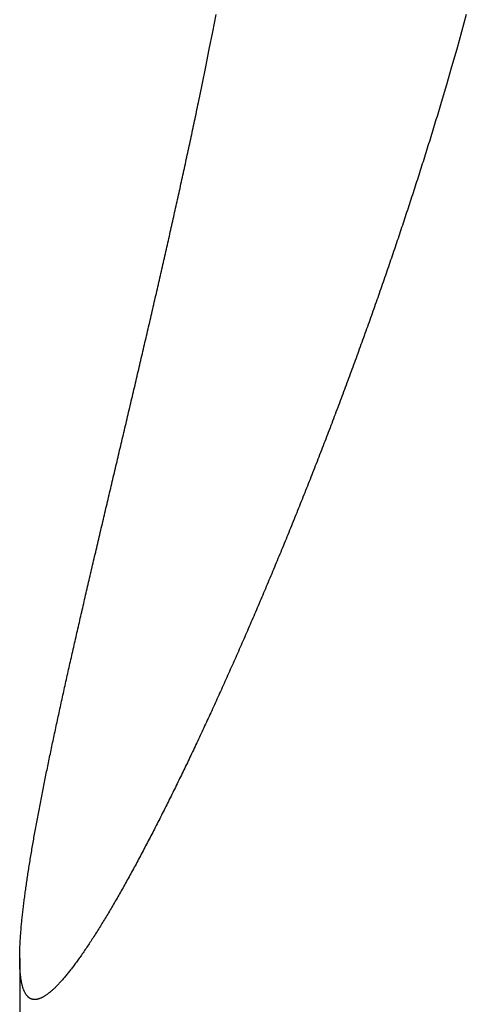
# Model space of a CAD drawing. Extents: x 987 to 2641, y 1244 to 2490.
# Tile 46 of 138: x 1938 to 1971, y 1781 to 1854. Entities that reach past the tile are written whole.
import ezdxf

# ---------------------------------------------------------------- set-up
doc = ezdxf.new("R2010")
doc.units = 0
doc.layers.add('KF_GRAVIS_8_DIM', color=1, linetype='CONTINUOUS')
doc.layers.add('KF_GRAVIS_8_LEFT', color=7, linetype='CONTINUOUS')

# ---------------------------------------------------------------- blocks, each defined once
blk = doc.blocks.new('*U13')
at = {"layer": 'KF_GRAVIS_8_LEFT'}
blk.add_line((-115.2643, -361.0981), (-115.2643, -370.3975), dxfattribs=at)
for points in [[(-102.14, -298.269, 0), (-101.867, -296.952, 0), (-101.601, -295.647, 0), (-101.343, -294.353, 0), (-101.092, -293.07, 0), (-100.848, -291.797, 0)], [(-82.473, -291.797, 0), (-82.8215, -293.07, 0), (-83.1801, -294.353, 0), (-83.549, -295.647, 0), (-83.9283, -296.952, 0), (-84.3182, -298.269, 0)], [(-114.162, -364.136, 0), (-114.191, -364.135, 0), (-114.221, -364.134, 0), (-114.249, -364.131, 0), (-114.278, -364.127, 0), (-114.306, -364.122, 0), (-114.333, -364.116, 0), (-114.36, -364.108, 0), (-114.387, -364.1, 0), (-114.413, -364.09, 0), (-114.439, -364.08, 0), (-114.465, -364.068, 0), (-114.49, -364.055, 0), (-114.515, -364.041, 0), (-114.539, -364.026, 0), (-114.563, -364.01, 0), (-114.586, -363.993, 0), (-114.609, -363.975, 0), (-114.632, -363.955, 0), (-114.654, -363.935, 0), (-114.676, -363.913, 0), (-114.697, -363.891, 0), (-114.718, -363.867, 0), (-114.739, -363.843, 0), (-114.759, -363.817, 0), (-114.778, -363.79, 0), (-114.798, -363.762, 0), (-114.817, -363.733, 0), (-114.835, -363.703, 0), (-114.853, -363.672, 0), (-114.871, -363.64, 0), (-114.889, -363.607, 0), (-114.905, -363.573, 0), (-114.922, -363.538, 0), (-114.938, -363.501, 0), (-114.954, -363.464, 0), (-114.969, -363.426, 0), (-114.984, -363.387, 0), (-114.999, -363.346, 0), (-115.013, -363.305, 0), (-115.026, -363.263, 0), (-115.04, -363.219, 0), (-115.053, -363.175, 0), (-115.065, -363.13, 0), (-115.077, -363.083, 0), (-115.089, -363.036, 0), (-115.101, -362.987, 0), (-115.111, -362.938, 0), (-115.122, -362.888, 0), (-115.132, -362.836, 0), (-115.142, -362.784, 0), (-115.151, -362.731, 0), (-115.16, -362.676, 0), (-115.169, -362.621, 0), (-115.177, -362.565, 0), (-115.185, -362.508, 0), (-115.192, -362.45, 0), (-115.2, -362.391, 0), (-115.206, -362.331, 0), (-115.213, -362.27, 0), (-115.219, -362.208, 0), (-115.224, -362.145, 0), (-115.229, -362.082, 0), (-115.234, -362.017, 0), (-115.239, -361.951, 0), (-115.243, -361.885, 0), (-115.246, -361.818, 0), (-115.25, -361.75, 0), (-115.253, -361.681, 0), (-115.255, -361.611, 0), (-115.258, -361.54, 0), (-115.26, -361.468, 0), (-115.261, -361.396, 0), (-115.262, -361.322, 0), (-115.263, -361.248, 0), (-115.264, -361.173, 0), (-115.264, -361.097, 0), (-115.264, -361.021, 0), (-115.263, -360.943, 0), (-115.262, -360.865, 0), (-115.261, -360.786, 0), (-115.26, -360.706, 0), (-115.258, -360.625, 0), (-115.256, -360.543, 0), (-115.253, -360.461, 0), (-115.25, -360.378, 0), (-115.247, -360.294, 0), (-115.244, -360.209, 0), (-115.24, -360.124, 0), (-115.235, -360.038, 0), (-115.231, -359.951, 0), (-115.226, -359.863, 0), (-115.221, -359.774, 0), (-115.215, -359.685, 0), (-115.21, -359.595, 0), (-115.204, -359.505, 0), (-115.197, -359.413, 0), (-115.19, -359.321, 0), (-115.183, -359.228, 0), (-115.176, -359.135, 0), (-115.168, -359.041, 0), (-115.16, -358.946, 0), (-115.152, -358.85, 0), (-115.144, -358.754, 0), (-115.135, -358.657, 0), (-115.126, -358.56, 0), (-115.116, -358.461, 0), (-115.106, -358.362, 0), (-115.096, -358.263, 0), (-115.086, -358.163, 0), (-115.075, -358.062, 0), (-115.065, -357.96, 0), (-115.053, -357.858, 0), (-115.042, -357.756, 0), (-115.03, -357.652, 0), (-115.018, -357.548, 0), (-115.006, -357.444, 0), (-114.994, -357.339, 0), (-114.981, -357.233, 0), (-114.968, -357.127, 0), (-114.955, -357.02, 0), (-114.941, -356.913, 0), (-114.927, -356.805, 0), (-114.913, -356.696, 0), (-114.899, -356.587, 0), (-114.884, -356.478, 0), (-114.869, -356.368, 0), (-114.854, -356.257, 0), (-114.839, -356.146, 0), (-114.824, -356.035, 0), (-114.808, -355.923, 0), (-114.792, -355.81, 0), (-114.776, -355.697, 0), (-114.759, -355.583, 0), (-114.742, -355.469, 0), (-114.725, -355.355, 0), (-114.708, -355.24, 0), (-114.691, -355.125, 0), (-114.673, -355.009, 0), (-114.656, -354.893, 0), (-114.638, -354.776, 0), (-114.619, -354.659, 0), (-114.601, -354.541, 0), (-114.582, -354.423, 0), (-114.563, -354.305, 0), (-114.544, -354.186, 0), (-114.525, -354.067, 0), (-114.506, -353.948, 0), (-114.486, -353.828, 0), (-114.466, -353.708, 0), (-114.446, -353.587, 0), (-114.426, -353.466, 0), (-114.406, -353.345, 0), (-114.385, -353.223, 0), (-114.364, -353.101, 0), (-114.343, -352.979, 0), (-114.322, -352.856, 0), (-114.301, -352.733, 0), (-114.279, -352.61, 0), (-114.258, -352.487, 0), (-114.236, -352.363, 0), (-114.214, -352.239, 0), (-114.192, -352.114, 0), (-114.17, -351.99, 0), (-114.147, -351.865, 0), (-114.125, -351.74, 0), (-114.102, -351.615, 0), (-114.079, -351.489, 0), (-114.056, -351.363, 0), (-114.033, -351.237, 0), (-114.01, -351.111, 0), (-113.986, -350.984, 0), (-113.963, -350.858, 0), (-113.939, -350.731, 0), (-113.915, -350.604, 0), (-113.891, -350.477, 0), (-113.867, -350.349, 0), (-113.843, -350.222, 0), (-113.818, -350.094, 0), (-113.794, -349.966, 0), (-113.769, -349.838, 0), (-113.745, -349.71, 0), (-113.72, -349.582, 0), (-113.695, -349.454, 0), (-113.67, -349.325, 0), (-113.645, -349.197, 0), (-113.62, -349.068, 0), (-113.594, -348.94, 0), (-113.569, -348.811, 0), (-113.544, -348.682, 0), (-113.518, -348.553, 0), (-113.492, -348.424, 0), (-113.467, -348.295, 0), (-113.441, -348.166, 0), (-113.415, -348.037, 0), (-113.389, -347.908, 0), (-113.363, -347.779, 0), (-113.337, -347.65, 0), (-113.311, -347.52, 0), (-113.284, -347.391, 0), (-113.258, -347.262, 0), (-113.231, -347.132, 0), (-113.205, -347.002, 0), (-113.178, -346.872, 0), (-113.151, -346.741, 0), (-113.124, -346.61, 0), (-113.097, -346.478, 0), (-113.069, -346.346, 0), (-113.042, -346.214, 0), (-113.014, -346.081, 0), (-112.986, -345.948, 0), (-112.958, -345.814, 0), (-112.93, -345.681, 0), (-112.902, -345.546, 0), (-112.874, -345.412, 0), (-112.845, -345.277, 0), (-112.817, -345.141, 0), (-112.788, -345.006, 0), (-112.759, -344.87, 0), (-112.73, -344.733, 0), (-112.701, -344.597, 0), (-112.671, -344.46, 0), (-112.642, -344.322, 0), (-112.612, -344.184, 0), (-112.583, -344.046, 0), (-112.553, -343.908, 0), (-112.523, -343.769, 0), (-112.493, -343.63, 0), (-112.463, -343.49, 0), (-112.432, -343.351, 0), (-112.402, -343.211, 0), (-112.372, -343.07, 0), (-112.341, -342.929, 0), (-112.31, -342.788, 0), (-112.279, -342.647, 0), (-112.248, -342.505, 0), (-112.217, -342.363, 0), (-112.186, -342.221, 0), (-112.154, -342.078, 0), (-112.123, -341.935, 0), (-112.091, -341.792, 0), (-112.06, -341.648, 0), (-112.028, -341.504, 0), (-111.996, -341.36, 0), (-111.964, -341.215, 0), (-111.932, -341.071, 0), (-111.899, -340.925, 0), (-111.867, -340.78, 0), (-111.834, -340.634, 0), (-111.802, -340.488, 0), (-111.769, -340.342, 0), (-111.736, -340.195, 0), (-111.703, -340.049, 0), (-111.67, -339.901, 0), (-111.637, -339.754, 0), (-111.604, -339.606, 0), (-111.571, -339.458, 0), (-111.537, -339.31, 0), (-111.504, -339.162, 0), (-111.47, -339.013, 0), (-111.437, -338.864, 0), (-111.403, -338.715, 0), (-111.369, -338.565, 0), (-111.335, -338.415, 0), (-111.301, -338.265, 0), (-111.267, -338.115, 0), (-111.232, -337.964, 0), (-111.198, -337.813, 0), (-111.164, -337.662, 0), (-111.129, -337.511, 0), (-111.095, -337.359, 0), (-111.06, -337.207, 0), (-111.025, -337.055, 0), (-110.99, -336.903, 0), (-110.955, -336.75, 0), (-110.92, -336.598, 0), (-110.885, -336.445, 0), (-110.85, -336.291, 0), (-110.815, -336.138, 0), (-110.779, -335.984, 0), (-110.744, -335.83, 0), (-110.708, -335.676, 0), (-110.673, -335.522, 0), (-110.637, -335.367, 0), (-110.601, -335.212, 0), (-110.565, -335.057, 0), (-110.529, -334.902, 0), (-110.494, -334.747, 0), (-110.457, -334.591, 0), (-110.421, -334.435, 0), (-110.385, -334.279, 0), (-110.349, -334.123, 0), (-110.313, -333.966, 0), (-110.276, -333.81, 0), (-110.24, -333.653, 0), (-110.203, -333.496, 0), (-110.167, -333.339, 0), (-110.13, -333.181, 0), (-110.093, -333.024, 0), (-110.056, -332.866, 0), (-110.02, -332.708, 0), (-109.983, -332.55, 0), (-109.946, -332.391, 0), (-109.909, -332.233, 0), (-109.872, -332.074, 0), (-109.834, -331.915, 0), (-109.797, -331.756, 0), (-109.76, -331.597, 0), (-109.723, -331.438, 0), (-109.685, -331.278, 0), (-109.648, -331.119, 0), (-109.61, -330.959, 0), (-109.573, -330.799, 0), (-109.535, -330.639, 0), (-109.498, -330.478, 0), (-109.46, -330.318, 0), (-109.422, -330.157, 0), (-109.385, -329.997, 0), (-109.347, -329.836, 0), (-109.309, -329.675, 0), (-109.271, -329.514, 0), (-109.233, -329.352, 0), (-109.195, -329.191, 0), (-109.157, -329.029, 0), (-109.119, -328.868, 0), (-109.081, -328.706, 0), (-109.043, -328.544, 0), (-109.005, -328.382, 0), (-108.966, -328.22, 0), (-108.928, -328.057, 0), (-108.89, -327.895, 0), (-108.852, -327.732, 0), (-108.813, -327.57, 0), (-108.775, -327.407, 0), (-108.736, -327.244, 0), (-108.698, -327.081, 0), (-108.659, -326.918, 0), (-108.621, -326.755, 0), (-108.582, -326.592, 0), (-108.544, -326.428, 0), (-108.505, -326.265, 0), (-108.467, -326.101, 0), (-108.428, -325.937, 0), (-108.39, -325.774, 0), (-108.351, -325.61, 0), (-108.312, -325.446, 0), (-108.273, -325.282, 0), (-108.235, -325.118, 0), (-108.196, -324.954, 0), (-108.157, -324.79, 0), (-108.119, -324.625, 0), (-108.08, -324.461, 0), (-108.041, -324.296, 0), (-108.002, -324.132, 0), (-107.963, -323.967, 0), (-107.925, -323.803, 0), (-107.886, -323.638, 0), (-107.847, -323.473, 0), (-107.808, -323.309, 0), (-107.769, -323.144, 0), (-107.73, -322.979, 0), (-107.691, -322.814, 0), (-107.653, -322.649, 0), (-107.614, -322.484, 0), (-107.575, -322.319, 0), (-107.536, -322.154, 0), (-107.497, -321.989, 0), (-107.458, -321.824, 0), (-107.419, -321.659, 0), (-107.38, -321.494, 0), (-107.341, -321.328, 0), (-107.303, -321.163, 0), (-107.264, -320.998, 0), (-107.225, -320.833, 0), (-107.186, -320.667, 0), (-107.147, -320.502, 0), (-107.108, -320.337, 0), (-107.069, -320.171, 0), (-107.031, -320.006, 0), (-106.992, -319.841, 0), (-106.953, -319.676, 0), (-106.914, -319.51, 0), (-106.875, -319.345, 0), (-106.837, -319.18, 0), (-106.798, -319.014, 0), (-106.759, -318.849, 0), (-106.72, -318.684, 0), (-106.682, -318.519, 0), (-106.643, -318.353, 0), (-106.604, -318.188, 0), (-106.566, -318.023, 0), (-106.527, -317.858, 0), (-106.488, -317.693, 0), (-106.45, -317.528, 0), (-106.411, -317.363, 0), (-106.372, -317.197, 0), (-106.334, -317.032, 0), (-106.295, -316.868, 0), (-106.257, -316.703, 0), (-106.219, -316.538, 0), (-106.18, -316.373, 0), (-106.142, -316.208, 0), (-106.103, -316.044, 0), (-106.065, -315.879, 0), (-106.027, -315.714, 0), (-105.988, -315.55, 0), (-105.95, -315.385, 0), (-105.912, -315.221, 0), (-105.874, -315.056, 0), (-105.836, -314.892, 0), (-105.798, -314.728, 0), (-105.759, -314.564, 0), (-105.721, -314.4, 0), (-105.683, -314.236, 0), (-105.645, -314.072, 0), (-105.608, -313.908, 0), (-105.57, -313.744, 0), (-105.532, -313.581, 0), (-105.494, -313.417, 0), (-105.456, -313.254, 0), (-105.419, -313.09, 0), (-105.381, -312.927, 0), (-105.343, -312.764, 0), (-105.306, -312.601, 0), (-105.268, -312.438, 0), (-105.231, -312.275, 0), (-105.194, -312.112, 0), (-105.156, -311.949, 0), (-105.119, -311.787, 0), (-105.082, -311.625, 0), (-105.044, -311.462, 0), (-105.007, -311.3, 0), (-104.97, -311.138, 0), (-104.933, -310.976, 0), (-104.896, -310.814, 0), (-104.859, -310.653, 0), (-104.822, -310.491, 0), (-104.786, -310.33, 0), (-104.749, -310.168, 0), (-104.712, -310.007, 0), (-104.676, -309.846, 0), (-104.639, -309.685, 0), (-104.603, -309.525, 0), (-104.566, -309.364, 0), (-104.53, -309.204, 0), (-104.493, -309.043, 0), (-104.457, -308.883, 0), (-104.421, -308.723, 0), (-104.385, -308.564, 0), (-104.349, -308.404, 0), (-104.313, -308.245, 0), (-104.277, -308.085, 0), (-104.241, -307.926, 0), (-104.206, -307.767, 0), (-104.17, -307.608, 0), (-104.134, -307.45, 0), (-104.099, -307.291, 0), (-104.063, -307.133, 0), (-104.028, -306.974, 0), (-103.992, -306.815, 0), (-103.957, -306.656, 0), (-103.921, -306.496, 0), (-103.886, -306.337, 0), (-103.85, -306.177, 0), (-103.815, -306.017, 0), (-103.779, -305.857, 0), (-103.743, -305.696, 0), (-103.708, -305.535, 0), (-103.672, -305.375, 0), (-103.636, -305.213, 0), (-103.601, -305.052, 0), (-103.565, -304.891, 0), (-103.529, -304.729, 0), (-103.494, -304.567, 0), (-103.458, -304.405, 0), (-103.422, -304.242, 0), (-103.387, -304.08, 0), (-103.351, -303.917, 0), (-103.315, -303.754, 0), (-103.28, -303.591, 0), (-103.244, -303.427, 0), (-103.208, -303.264, 0), (-103.172, -303.1, 0), (-103.137, -302.936, 0), (-103.101, -302.772, 0), (-103.065, -302.608, 0), (-103.03, -302.443, 0), (-102.994, -302.278, 0), (-102.958, -302.113, 0), (-102.923, -301.948, 0), (-102.887, -301.783, 0), (-102.851, -301.617, 0), (-102.816, -301.452, 0), (-102.78, -301.286, 0), (-102.744, -301.12, 0), (-102.709, -300.953, 0), (-102.673, -300.787, 0), (-102.637, -300.62, 0), (-102.602, -300.453, 0), (-102.566, -300.286, 0), (-102.531, -300.119, 0), (-102.495, -299.952, 0), (-102.459, -299.784, 0), (-102.424, -299.617, 0), (-102.388, -299.449, 0), (-102.353, -299.281, 0), (-102.317, -299.113, 0), (-102.282, -298.944, 0), (-102.246, -298.776, 0), (-102.211, -298.607, 0), (-102.175, -298.438, 0), (-102.14, -298.269, 0)], [(-84.3182, -298.269, 0), (-84.3688, -298.438, 0), (-84.4194, -298.607, 0), (-84.4701, -298.776, 0), (-84.5209, -298.944, 0), (-84.5717, -299.113, 0), (-84.6226, -299.281, 0), (-84.6736, -299.449, 0), (-84.7246, -299.617, 0), (-84.7756, -299.784, 0), (-84.8267, -299.952, 0), (-84.8779, -300.119, 0), (-84.9291, -300.286, 0), (-84.9803, -300.453, 0), (-85.0316, -300.62, 0), (-85.083, -300.787, 0), (-85.1344, -300.953, 0), (-85.1858, -301.12, 0), (-85.2373, -301.286, 0), (-85.2889, -301.452, 0), (-85.3405, -301.617, 0), (-85.3921, -301.783, 0), (-85.4438, -301.948, 0), (-85.4955, -302.113, 0), (-85.5472, -302.278, 0), (-85.599, -302.443, 0), (-85.6508, -302.608, 0), (-85.7027, -302.772, 0), (-85.7546, -302.936, 0), (-85.8066, -303.1, 0), (-85.8586, -303.264, 0), (-85.9106, -303.427, 0), (-85.9626, -303.591, 0), (-86.0147, -303.754, 0), (-86.0668, -303.917, 0), (-86.119, -304.08, 0), (-86.1711, -304.242, 0), (-86.2234, -304.405, 0), (-86.2756, -304.567, 0), (-86.3279, -304.729, 0), (-86.3802, -304.891, 0), (-86.4325, -305.052, 0), (-86.4848, -305.213, 0), (-86.5372, -305.375, 0), (-86.5896, -305.535, 0), (-86.642, -305.696, 0), (-86.6945, -305.857, 0), (-86.7469, -306.017, 0), (-86.7994, -306.177, 0), (-86.8519, -306.337, 0), (-86.9044, -306.496, 0), (-86.957, -306.656, 0), (-87.0095, -306.815, 0), (-87.0621, -306.974, 0), (-87.1147, -307.133, 0), (-87.1673, -307.291, 0), (-87.22, -307.45, 0), (-87.2728, -307.608, 0), (-87.3258, -307.767, 0), (-87.3789, -307.926, 0), (-87.4321, -308.085, 0), (-87.4855, -308.245, 0), (-87.5391, -308.404, 0), (-87.5928, -308.564, 0), (-87.6467, -308.723, 0), (-87.7006, -308.883, 0), (-87.7548, -309.043, 0), (-87.8091, -309.204, 0), (-87.8635, -309.364, 0), (-87.9181, -309.525, 0), (-87.9728, -309.685, 0), (-88.0276, -309.846, 0), (-88.0826, -310.007, 0), (-88.1377, -310.168, 0), (-88.193, -310.33, 0), (-88.2484, -310.491, 0), (-88.304, -310.653, 0), (-88.3596, -310.814, 0), (-88.4154, -310.976, 0), (-88.4714, -311.138, 0), (-88.5275, -311.3, 0), (-88.5837, -311.462, 0), (-88.64, -311.625, 0), (-88.6965, -311.787, 0), (-88.7531, -311.949, 0), (-88.8098, -312.112, 0), (-88.8667, -312.275, 0), (-88.9236, -312.438, 0), (-88.9807, -312.601, 0), (-89.038, -312.764, 0), (-89.0953, -312.927, 0), (-89.1528, -313.09, 0), (-89.2104, -313.254, 0), (-89.2681, -313.417, 0), (-89.326, -313.581, 0), (-89.3839, -313.744, 0), (-89.442, -313.908, 0), (-89.5002, -314.072, 0), (-89.5586, -314.236, 0), (-89.617, -314.4, 0), (-89.6755, -314.564, 0), (-89.7342, -314.728, 0), (-89.793, -314.892, 0), (-89.8519, -315.056, 0), (-89.9109, -315.221, 0), (-89.97, -315.385, 0), (-90.0292, -315.55, 0), (-90.0886, -315.714, 0), (-90.148, -315.879, 0), (-90.2076, -316.044, 0), (-90.2673, -316.208, 0), (-90.327, -316.373, 0), (-90.3869, -316.538, 0), (-90.4469, -316.703, 0), (-90.507, -316.868, 0), (-90.5672, -317.032, 0), (-90.6274, -317.197, 0), (-90.6878, -317.363, 0), (-90.7483, -317.528, 0), (-90.8089, -317.693, 0), (-90.8696, -317.858, 0), (-90.9304, -318.023, 0), (-90.9913, -318.188, 0), (-91.0523, -318.353, 0), (-91.1134, -318.519, 0), (-91.1745, -318.684, 0), (-91.2358, -318.849, 0), (-91.2972, -319.014, 0), (-91.3586, -319.18, 0), (-91.4201, -319.345, 0), (-91.4818, -319.51, 0), (-91.5435, -319.676, 0), (-91.6053, -319.841, 0), (-91.6672, -320.006, 0), (-91.7292, -320.171, 0), (-91.7913, -320.337, 0), (-91.8534, -320.502, 0), (-91.9157, -320.667, 0), (-91.978, -320.833, 0), (-92.0404, -320.998, 0), (-92.1029, -321.163, 0), (-92.1655, -321.328, 0), (-92.2281, -321.494, 0), (-92.2909, -321.659, 0), (-92.3537, -321.824, 0), (-92.4166, -321.989, 0), (-92.4795, -322.154, 0), (-92.5426, -322.319, 0), (-92.6057, -322.484, 0), (-92.6689, -322.649, 0), (-92.7322, -322.814, 0), (-92.7955, -322.979, 0), (-92.8589, -323.144, 0), (-92.9224, -323.309, 0), (-92.9859, -323.473, 0), (-93.0496, -323.638, 0), (-93.1133, -323.803, 0), (-93.177, -323.967, 0), (-93.2408, -324.132, 0), (-93.3047, -324.296, 0), (-93.3687, -324.461, 0), (-93.4327, -324.625, 0), (-93.4968, -324.79, 0), (-93.5609, -324.954, 0), (-93.6251, -325.118, 0), (-93.6894, -325.282, 0), (-93.7537, -325.446, 0), (-93.8181, -325.61, 0), (-93.8826, -325.774, 0), (-93.9471, -325.937, 0), (-94.0116, -326.101, 0), (-94.0763, -326.265, 0), (-94.1409, -326.428, 0), (-94.2057, -326.592, 0), (-94.2704, -326.755, 0), (-94.3353, -326.918, 0), (-94.4001, -327.081, 0), (-94.4651, -327.244, 0), (-94.5301, -327.407, 0), (-94.5951, -327.57, 0), (-94.6602, -327.732, 0), (-94.7253, -327.895, 0), (-94.7905, -328.057, 0), (-94.8557, -328.22, 0), (-94.921, -328.382, 0), (-94.9863, -328.544, 0), (-95.0516, -328.706, 0), (-95.117, -328.868, 0), (-95.1824, -329.029, 0), (-95.2479, -329.191, 0), (-95.3134, -329.352, 0), (-95.3789, -329.514, 0), (-95.4445, -329.675, 0), (-95.5101, -329.836, 0), (-95.5757, -329.997, 0), (-95.6414, -330.157, 0), (-95.7071, -330.318, 0), (-95.7728, -330.478, 0), (-95.8386, -330.639, 0), (-95.9044, -330.799, 0), (-95.9702, -330.959, 0), (-96.036, -331.119, 0), (-96.1019, -331.278, 0), (-96.1678, -331.438, 0), (-96.2337, -331.597, 0), (-96.2996, -331.756, 0), (-96.3656, -331.915, 0), (-96.4315, -332.074, 0), (-96.4975, -332.233, 0), (-96.5635, -332.391, 0), (-96.6296, -332.55, 0), (-96.6956, -332.708, 0), (-96.7616, -332.866, 0), (-96.8277, -333.024, 0), (-96.8938, -333.181, 0), (-96.9599, -333.339, 0), (-97.026, -333.496, 0), (-97.0921, -333.653, 0), (-97.1582, -333.81, 0), (-97.2243, -333.966, 0), (-97.2905, -334.123, 0), (-97.3566, -334.279, 0), (-97.4227, -334.435, 0), (-97.4889, -334.591, 0), (-97.555, -334.747, 0), (-97.6212, -334.902, 0), (-97.6873, -335.057, 0), (-97.7535, -335.212, 0), (-97.8196, -335.367, 0), (-97.8858, -335.522, 0), (-97.9519, -335.676, 0), (-98.0181, -335.83, 0), (-98.0842, -335.984, 0), (-98.1503, -336.138, 0), (-98.2164, -336.291, 0), (-98.2826, -336.445, 0), (-98.3487, -336.598, 0), (-98.4148, -336.75, 0), (-98.4808, -336.903, 0), (-98.5469, -337.055, 0), (-98.613, -337.207, 0), (-98.679, -337.359, 0), (-98.745, -337.511, 0), (-98.811, -337.662, 0), (-98.877, -337.813, 0), (-98.943, -337.964, 0), (-99.0089, -338.115, 0), (-99.0749, -338.265, 0), (-99.1408, -338.415, 0), (-99.2067, -338.565, 0), (-99.2725, -338.715, 0), (-99.3384, -338.864, 0), (-99.4042, -339.013, 0), (-99.47, -339.162, 0), (-99.5357, -339.31, 0), (-99.6015, -339.458, 0), (-99.6672, -339.606, 0), (-99.7328, -339.754, 0), (-99.7985, -339.901, 0), (-99.8641, -340.049, 0), (-99.9297, -340.195, 0), (-99.9952, -340.342, 0), (-100.061, -340.488, 0), (-100.126, -340.634, 0), (-100.192, -340.78, 0), (-100.257, -340.925, 0), (-100.322, -341.071, 0), (-100.388, -341.215, 0), (-100.453, -341.36, 0), (-100.518, -341.504, 0), (-100.583, -341.648, 0), (-100.648, -341.792, 0), (-100.714, -341.935, 0), (-100.779, -342.078, 0), (-100.844, -342.221, 0), (-100.909, -342.363, 0), (-100.973, -342.505, 0), (-101.038, -342.647, 0), (-101.103, -342.788, 0), (-101.168, -342.929, 0), (-101.233, -343.07, 0), (-101.297, -343.211, 0), (-101.362, -343.351, 0), (-101.426, -343.49, 0), (-101.491, -343.63, 0), (-101.555, -343.769, 0), (-101.62, -343.908, 0), (-101.684, -344.046, 0), (-101.748, -344.184, 0), (-101.812, -344.322, 0), (-101.876, -344.46, 0), (-101.94, -344.597, 0), (-102.004, -344.733, 0), (-102.068, -344.87, 0), (-102.132, -345.006, 0), (-102.196, -345.141, 0), (-102.26, -345.277, 0), (-102.323, -345.412, 0), (-102.387, -345.546, 0), (-102.45, -345.681, 0), (-102.514, -345.814, 0), (-102.577, -345.948, 0), (-102.64, -346.081, 0), (-102.703, -346.214, 0), (-102.767, -346.346, 0), (-102.83, -346.478, 0), (-102.893, -346.61, 0), (-102.955, -346.741, 0), (-103.018, -346.872, 0), (-103.081, -347.002, 0), (-103.144, -347.132, 0), (-103.206, -347.262, 0), (-103.269, -347.391, 0), (-103.331, -347.52, 0), (-103.394, -347.65, 0), (-103.456, -347.779, 0), (-103.519, -347.908, 0), (-103.582, -348.037, 0), (-103.645, -348.166, 0), (-103.708, -348.295, 0), (-103.771, -348.424, 0), (-103.834, -348.553, 0), (-103.898, -348.682, 0), (-103.961, -348.811, 0), (-104.025, -348.94, 0), (-104.088, -349.068, 0), (-104.152, -349.197, 0), (-104.216, -349.325, 0), (-104.279, -349.454, 0), (-104.343, -349.582, 0), (-104.407, -349.71, 0), (-104.471, -349.838, 0), (-104.535, -349.966, 0), (-104.599, -350.094, 0), (-104.663, -350.222, 0), (-104.727, -350.349, 0), (-104.792, -350.477, 0), (-104.856, -350.604, 0), (-104.92, -350.731, 0), (-104.984, -350.858, 0), (-105.049, -350.984, 0), (-105.113, -351.111, 0), (-105.178, -351.237, 0), (-105.242, -351.363, 0), (-105.306, -351.489, 0), (-105.371, -351.615, 0), (-105.435, -351.74, 0), (-105.5, -351.865, 0), (-105.564, -351.99, 0), (-105.629, -352.114, 0), (-105.693, -352.239, 0), (-105.758, -352.363, 0), (-105.822, -352.487, 0), (-105.887, -352.61, 0), (-105.951, -352.733, 0), (-106.016, -352.856, 0), (-106.08, -352.979, 0), (-106.145, -353.101, 0), (-106.209, -353.223, 0), (-106.274, -353.345, 0), (-106.338, -353.466, 0), (-106.402, -353.587, 0), (-106.467, -353.708, 0), (-106.531, -353.828, 0), (-106.595, -353.948, 0), (-106.66, -354.067, 0), (-106.724, -354.186, 0), (-106.788, -354.305, 0), (-106.852, -354.423, 0), (-106.916, -354.541, 0), (-106.98, -354.659, 0), (-107.044, -354.776, 0), (-107.108, -354.893, 0), (-107.172, -355.009, 0), (-107.235, -355.125, 0), (-107.299, -355.24, 0), (-107.363, -355.355, 0), (-107.426, -355.469, 0), (-107.49, -355.583, 0), (-107.553, -355.697, 0), (-107.616, -355.81, 0), (-107.679, -355.923, 0), (-107.742, -356.035, 0), (-107.805, -356.146, 0), (-107.868, -356.257, 0), (-107.931, -356.368, 0), (-107.994, -356.478, 0), (-108.057, -356.587, 0), (-108.119, -356.696, 0), (-108.182, -356.805, 0), (-108.244, -356.913, 0), (-108.306, -357.02, 0), (-108.368, -357.127, 0), (-108.43, -357.233, 0), (-108.492, -357.339, 0), (-108.554, -357.444, 0), (-108.615, -357.548, 0), (-108.677, -357.652, 0), (-108.738, -357.756, 0), (-108.799, -357.858, 0), (-108.86, -357.96, 0), (-108.921, -358.062, 0), (-108.982, -358.163, 0), (-109.042, -358.263, 0), (-109.103, -358.362, 0), (-109.163, -358.461, 0), (-109.223, -358.56, 0), (-109.283, -358.657, 0), (-109.343, -358.754, 0), (-109.403, -358.85, 0), (-109.462, -358.946, 0), (-109.521, -359.041, 0), (-109.581, -359.135, 0), (-109.64, -359.228, 0), (-109.698, -359.321, 0), (-109.757, -359.413, 0), (-109.815, -359.505, 0), (-109.874, -359.595, 0), (-109.932, -359.685, 0), (-109.99, -359.774, 0), (-110.047, -359.863, 0), (-110.105, -359.951, 0), (-110.162, -360.038, 0), (-110.219, -360.124, 0), (-110.276, -360.209, 0), (-110.333, -360.294, 0), (-110.389, -360.378, 0), (-110.445, -360.461, 0), (-110.501, -360.543, 0), (-110.557, -360.625, 0), (-110.613, -360.706, 0), (-110.668, -360.786, 0), (-110.723, -360.865, 0), (-110.778, -360.943, 0), (-110.833, -361.021, 0), (-110.887, -361.097, 0), (-110.942, -361.173, 0), (-110.996, -361.248, 0), (-111.049, -361.322, 0), (-111.103, -361.396, 0), (-111.156, -361.468, 0), (-111.209, -361.54, 0), (-111.262, -361.611, 0), (-111.315, -361.681, 0), (-111.367, -361.75, 0), (-111.419, -361.818, 0), (-111.471, -361.885, 0), (-111.522, -361.951, 0), (-111.573, -362.017, 0), (-111.624, -362.082, 0), (-111.675, -362.145, 0), (-111.725, -362.208, 0), (-111.775, -362.27, 0), (-111.825, -362.331, 0), (-111.875, -362.391, 0), (-111.924, -362.45, 0), (-111.973, -362.508, 0), (-112.022, -362.565, 0), (-112.07, -362.621, 0), (-112.118, -362.676, 0), (-112.166, -362.731, 0), (-112.214, -362.784, 0), (-112.261, -362.836, 0), (-112.308, -362.888, 0), (-112.354, -362.938, 0), (-112.4, -362.987, 0), (-112.446, -363.036, 0), (-112.492, -363.083, 0), (-112.537, -363.13, 0), (-112.582, -363.175, 0), (-112.627, -363.219, 0), (-112.671, -363.263, 0), (-112.716, -363.305, 0), (-112.759, -363.346, 0), (-112.803, -363.387, 0), (-112.846, -363.426, 0), (-112.888, -363.464, 0), (-112.931, -363.501, 0), (-112.973, -363.538, 0), (-113.015, -363.573, 0), (-113.056, -363.607, 0), (-113.097, -363.64, 0), (-113.138, -363.672, 0), (-113.178, -363.703, 0), (-113.218, -363.733, 0), (-113.258, -363.762, 0), (-113.297, -363.79, 0), (-113.336, -363.817, 0), (-113.375, -363.843, 0), (-113.413, -363.867, 0), (-113.451, -363.891, 0), (-113.489, -363.913, 0), (-113.526, -363.935, 0), (-113.563, -363.955, 0), (-113.599, -363.975, 0), (-113.635, -363.993, 0), (-113.671, -364.01, 0), (-113.706, -364.026, 0), (-113.741, -364.041, 0), (-113.776, -364.055, 0), (-113.81, -364.068, 0), (-113.844, -364.08, 0), (-113.878, -364.09, 0), (-113.911, -364.1, 0), (-113.943, -364.108, 0), (-113.976, -364.116, 0), (-114.008, -364.122, 0), (-114.039, -364.127, 0), (-114.071, -364.131, 0), (-114.101, -364.134, 0), (-114.132, -364.135, 0), (-114.162, -364.136, 0)]]:
    blk.add_polyline3d(points, dxfattribs=at)

msp = doc.modelspace()

# ---------------------------------------------------------------- block references
at = {"layer": 'KF_GRAVIS_8_DIM'}
msp.add_blockref('*U13', (2053.383, 2145.913), dxfattribs=at)

doc.saveas('drawing.dxf')
